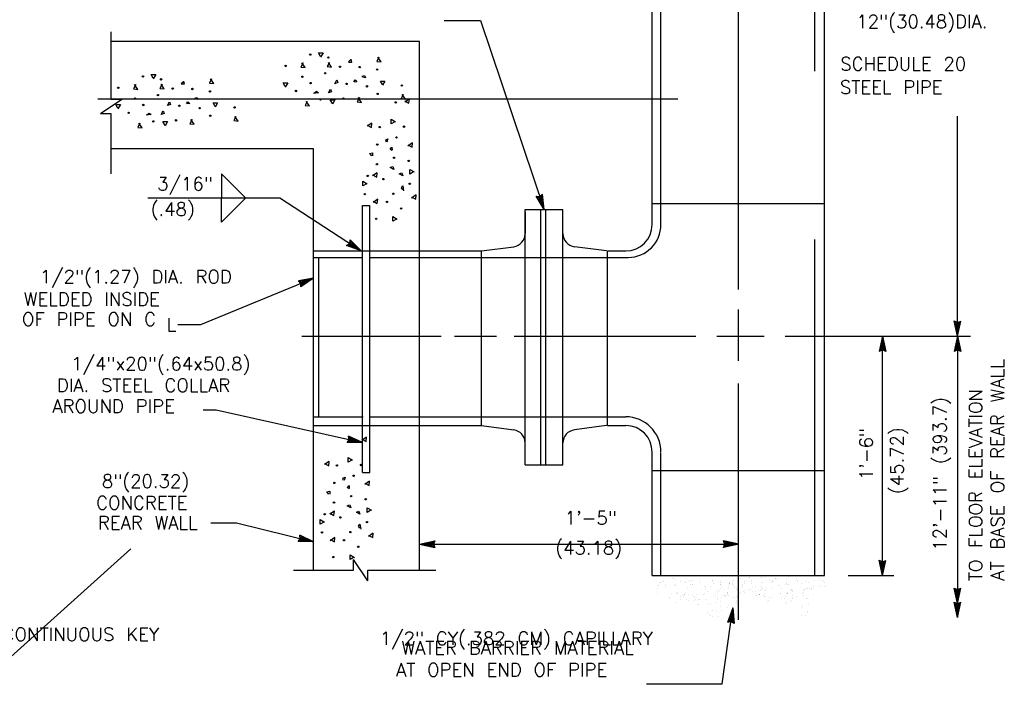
# Model space of a CAD drawing. Extents: x -17 to 2859, y -14 to 3983.
# Tile 16 of 39: x 4.95 to 14.24, y 1.33 to 7.62. Entities that reach past the tile are written whole.
import ezdxf
from ezdxf.enums import TextEntityAlignment as Align

# ---------------------------------------------------------------- set-up
doc = ezdxf.new("R2010")
doc.units = 0
doc.header["$LTSCALE"] = 25.4
doc.header["$MEASUREMENT"] = 0
doc.linetypes.add('HIDDEN2', pattern=[0.1875, 0.125, -0.0625])
doc.layers.get('0').update_dxf_attribs({"linetype": 'CONTINUOUS'})
doc.layers.add('PAN_RS', color=7, linetype='CONTINUOUS')
doc.layers.add('PAN_TS', color=7, linetype='CONTINUOUS')
doc.styles.add('TXT_SHX', font='txt.shx')

# ---------------------------------------------------------------- blocks, each defined once
blk = doc.blocks.new('CONC')
at = {"layer": 'PAN_RS', "color": 24, "linetype": 'CONTINUOUS'}
blk.add_line((-0.0007, 0.001762), (-0.000463, 0.001975), dxfattribs=at)
for points in [[(-0.003438, 0.002275), (-0.00365, 0.002638), (-0.003187, 0.002638), (-0.003438, 0.002213)], [(-0.000463, 0.002), (-0.000387, 0.001687), (-0.0007, 0.001687)], [(0.002312, 0.002213), (0.0021, 0.001788), (0.002525, 0.00175), (0.002213, 0.002213)], [(-0.00515, 0.00165), (-0.005363, 0.001225), (-0.004938, 0.001187), (-0.005262, 0.00165)], [(-0.002563, 0.001687), (-0.002775, 0.001275), (-0.00235, 0.001225), (-0.002662, 0.001687)], [(0.000663, 0.000325), (0.000875, 0.0004), (0.000975, 0.000175), (0.000663, 0.000275)], [(-0.0069, -0.000663), (-0.007112, -0.000313), (-0.00665, -0.000313), (-0.0069, -0.000737)], [(-0.000175, -0.000212), (-0.000025, -0.000025), (0.00015, -0.000212), (-0.000138, -0.000237)], [(0.00265, -0.000487), (0.00245, -0.000138), (0.0029, -0.000138), (0.00265, -0.000562)], [(-0.004025, -0.001288), (-0.003825, -0.00115), (-0.00365, -0.001288), (-0.004137, -0.001362)], [(0.000387, -0.001775), (0.000175, -0.0022), (0.0006, -0.002237), (0.000275, -0.001775)], [(0.0047, -0.001475), (0.004488, -0.001888), (0.004913, -0.001925), (0.0046, -0.001475)], [(-0.004738, -0.002138), (-0.00495, -0.00255), (-0.004525, -0.002587), (-0.00485, -0.002138)], [(-0.002275, -0.00235), (-0.002488, -0.001988), (-0.002025, -0.001988), (-0.002275, -0.002413)]]:
    blk.add_lwpolyline(points, dxfattribs=at)
for points in [[(-0.002662, -0.001288), (-0.002462, -0.000937), (-0.00235, -0.001188)], [(-0.002037, -0.0004), (-0.001837, -0.000037), (-0.001725, -0.000287)]]:
    blk.add_lwpolyline(points, close=True, dxfattribs=at)
for centre in [(-0.004448, 0.002453), (-0.002667, 0.002172), (-0.006875, 0.001339), (-0.00151, 0.001266), (0.000417, 0.001224), (0.002135, 0.000984), (-0.005219, 0.000286), (-0.002979, 0.00063), (-0.004417, -0.000349), (-0.000875, -0.000422), (0.001125, -0.000661), (0.004562, -0.000589), (-0.005854, -0.00112), (-0.003438, -0.001964), (-0.001188, -0.001859), (0.002177, -0.001401)]:
    blk.add_circle(centre, 0.0000677, dxfattribs=at)
blk = doc.blocks.new('FILLET')
at = {"layer": 'PAN_TS', "color": 24, "linetype": 'CONTINUOUS'}
for q in [(0, 0), (0.002363, -0.000025)]:
    blk.add_line((0, -0.002387), q, dxfattribs=at)
blk = doc.blocks.new('LT1')
at = {"layer": 'PAN_TS', "color": 24, "linetype": 'CONTINUOUS'}
for p, q in [((0, 0), (-0.0015, -0.000325)), ((-0.0015, -0.000325), (-0.00135, 0)), ((0, 0), (-0.001488, 0.000325)), ((-0.00135, 0), (-0.001488, 0.000325)), ((-0.000387, -0.000013), (-0.001362, 0.000212)), ((-0.001275, 0), (-0.001362, 0.000212)), ((-0.001362, -0.000212), (-0.001275, 0)), ((-0.000763, 0), (-0.001225, 0.0001)), ((-0.001187, 0), (-0.001225, 0.0001)), ((-0.000763, 0), (-0.001225, -0.0001)), ((-0.001225, -0.0001), (-0.001187, 0)), ((-0.000387, -0.000013), (-0.001362, -0.000212))]:
    blk.add_line(p, q, dxfattribs=at)

msp = doc.modelspace()

# ---------------------------------------------------------------- linework, layer by layer
at = {"color": 7, "linetype": 'CONTINUOUS'}
msp.add_line((0.5742, -2.2414), (5.9937, 2.6284), dxfattribs=at)
at = {"layer": 'PAN_TS', "color": 7, "linetype": 'HIDDEN2'}
for p, q in [((11.0012, 5.6887), (11.0012, 10.8407)), ((12.4542, 2.3737), (12.4542, 10.8437)), ((8.7222, 3.7947), (8.7222, 5.4437)), ((7.7212, 5.3777), (8.1772, 5.3777)), ((7.7702, 3.8747), (7.7702, 5.3777)), ((8.2512, 5.3777), (10.6902, 5.3777)), ((7.7212, 3.8747), (8.1902, 3.8747)), ((8.2512, 3.8747), (10.6682, 3.8747)), ((11.0012, 2.3737), (11.0012, 3.5337))]:
    msp.add_line(p, q, dxfattribs=at)
at = {"layer": 'PAN_TS', "color": 7, "linetype": 'CONTINUOUS'}
for p, q in [((10.9182, 5.6887), (10.9182, 10.7287)), ((12.5442, 2.3767), (12.5442, 10.7287)), ((11.7342, 5.0767), (11.7342, 9.5587)), ((8.9532, 7.6127), (9.2972, 7.6127)), ((9.2972, 7.6127), (9.8972, 5.8297)), ((5.8092, 6.8667), (5.8092, 7.5077)), ((8.7222, 7.4157), (5.8092, 7.4157)), ((8.7222, 5.4427), (8.7222, 7.4157)), ((5.6842, 6.8727), (11.1592, 6.8727)), ((5.9102, 6.8667), (5.7072, 6.7327)), ((5.9102, 6.8667), (5.8092, 6.8667)), ((5.8092, 6.7327), (5.7072, 6.7327)), ((5.8092, 6.1657), (5.8092, 6.7327)), ((13.8001, 4.6347), (13.8001, 6.7103)), ((7.7212, 6.4037), (5.8092, 6.4037)), ((7.7212, 2.4277), (7.7212, 6.4037)), ((6.1542, 5.9387), (7.4012, 5.9387)), ((7.4012, 5.9387), (8.1702, 5.4387)), ((8.1842, 3.3497), (8.1842, 5.8687)), ((8.1842, 5.8687), (8.2522, 5.8687)), ((8.2522, 3.3497), (8.2522, 5.8687)), ((10.9182, 5.8857), (12.5442, 5.8857)), ((9.7192, 3.4217), (9.7192, 5.8297)), ((9.7192, 5.8297), (10.0752, 5.8297)), ((9.7192, 5.8087), (9.7192, 5.6027)), ((9.8662, 3.4217), (9.8662, 5.8297)), ((9.9142, 3.4217), (9.9142, 5.8297)), ((10.0752, 3.4217), (10.0752, 5.8297)), ((7.7212, 5.4387), (8.1772, 5.4387)), ((8.1772, 5.4387), (8.2432, 5.4387)), ((8.2512, 5.4387), (9.3072, 5.4387)), ((9.3072, 5.4387), (9.6112, 5.4787)), ((9.3072, 3.7917), (9.3072, 5.4387)), ((10.4872, 5.4387), (10.1832, 5.4787)), ((10.4952, 3.7917), (10.4952, 5.4387)), ((10.4952, 5.4387), (10.6682, 5.4387)), ((6.6559, 4.7441), (7.7212, 5.1817)), ((11.7342, 4.4017), (11.7342, 4.8867)), ((6.4383, 4.7441), (6.6559, 4.7441)), ((7.6112, 4.6347), (8.9252, 4.6347)), ((9.0522, 4.6347), (9.4492, 4.6347)), ((9.6162, 4.6347), (11.3312, 4.6347)), ((11.5302, 4.6347), (11.9742, 4.6347)), ((12.1732, 4.6347), (13.9252, 4.6347)), ((13.0924, 2.3767), (13.0924, 4.6347)), ((13.8001, 4.6347), (13.8001, 2.1145)), ((11.7342, 1.9577), (11.7342, 4.1877)), ((6.6776, 3.9397), (6.801, 3.9397)), ((6.801, 3.9397), (8.1842, 3.6307)), ((7.7212, 3.7917), (8.1902, 3.7917)), ((8.1902, 3.7917), (8.2432, 3.7917)), ((8.2432, 3.7917), (9.3072, 3.7917)), ((8.7222, 2.4277), (8.7222, 3.7947)), ((9.3072, 3.7917), (9.6112, 3.7517)), ((10.4872, 3.7917), (10.1832, 3.7517)), ((10.4952, 3.7917), (10.6682, 3.7917)), ((10.9182, 2.3767), (10.9182, 3.5417)), ((8.1842, 3.3497), (8.2522, 3.3497)), ((9.7192, 3.4217), (10.0752, 3.4217)), ((10.9182, 3.3677), (12.5442, 3.3677)), ((6.7492, 2.875), (6.9942, 2.875)), ((6.9942, 2.875), (7.7212, 2.6937)), ((8.7222, 2.6727), (11.7352, 2.6727)), ((8.0992, 2.4277), (8.0992, 2.5297)), ((8.2332, 2.3267), (8.0992, 2.5297)), ((7.5322, 2.4277), (8.0992, 2.4277)), ((8.2332, 2.3267), (8.2332, 2.4277)), ((8.2332, 2.4277), (8.8742, 2.4277)), ((10.9182, 2.3767), (12.5442, 2.3767)), ((12.7702, 2.3767), (13.2004, 2.3767)), ((11.5792, 1.3547), (11.6802, 2.0707)), ((13.8001, 2.1145), (13.8001, 1.9815)), ((10.8642, 1.3547), (11.5792, 1.3547))]:
    msp.add_line(p, q, dxfattribs=at)
at = {"layer": 'PAN_TS', "color": 7, "linetype": 'CONTINUOUS', "const_width": 0.00025}
for points in [[(11.2002, 2.2937, 0.106378), (11.2007, 2.2992, 0.082795), (11.1989, 2.3053, 0.058395), (11.1949, 2.3116, 0.042021), (11.1888, 2.318, 0.032195), (11.1809, 2.3242, 0.026464), (11.1714, 2.33, 0.023288), (11.1607, 2.3352, 0.021866), (11.1493, 2.3395, 0.021866), (11.1375, 2.3428, 0.023288), (11.1258, 2.3449, 0.026464), (11.1148, 2.3459, 0.032195), (11.1047, 2.3456, 0.042021), (11.096, 2.344, 0.058395), (11.089, 2.3413, 0.082795), (11.084, 2.3375, 0.106378), (11.0812, 2.3327, 0.106378), (11.0806, 2.3272, 0.082795), (11.0824, 2.3212, 0.058395), (11.0864, 2.3149, 0.042021), (11.0925, 2.3085, 0.032195), (11.1005, 2.3023, 0.026464), (11.11, 2.2965, 0.023288), (11.1206, 2.2913, 0.021866), (11.1321, 2.287, 0.021866), (11.1439, 2.2837, 0.023288), (11.1555, 2.2815, 0.026464), (11.1666, 2.2806, 0.032195), (11.1767, 2.2809, 0.042021), (11.1854, 2.2825, 0.058395), (11.1924, 2.2852, 0.082795), (11.1974, 2.289, 0.106378)], [(11.3762, 2.3257, 0.126288), (11.3742, 2.3297, 0.087756), (11.3699, 2.3331, 0.055487), (11.3637, 2.3358, 0.037309), (11.3555, 2.3376, 0.027505), (11.3459, 2.3385, 0.022123), (11.3351, 2.3384, 0.019239), (11.3236, 2.3374, 0.017971), (11.3118, 2.3355, 0.017971), (11.3002, 2.3327, 0.019239), (11.2892, 2.3292, 0.022123), (11.2792, 2.3251, 0.027505), (11.2707, 2.3206, 0.037309), (11.2639, 2.3158, 0.055487), (11.2591, 2.311, 0.087756), (11.2565, 2.3062, 0.126288), (11.2562, 2.3017, 0.126288), (11.2582, 2.2977, 0.087756), (11.2624, 2.2943, 0.055487), (11.2687, 2.2917, 0.037309), (11.2768, 2.2899, 0.027505), (11.2865, 2.289, 0.022123), (11.2972, 2.2891, 0.019239), (11.3087, 2.2901, 0.017971), (11.3205, 2.292, 0.017971), (11.3321, 2.2948, 0.019239), (11.3432, 2.2983, 0.022123), (11.3531, 2.3023, 0.027505), (11.3617, 2.3069, 0.037309), (11.3685, 2.3117, 0.055487), (11.3733, 2.3165, 0.087756), (11.3759, 2.3213, 0.126288)], [(11.4942, 2.3097, 0.052418), (11.4932, 2.3191, 0.051871), (11.4903, 2.3282, 0.05089), (11.4855, 2.3365, 0.049662), (11.4791, 2.3438, 0.048396), (11.4713, 2.3498, 0.047283), (11.4624, 2.3543, 0.046464), (11.4527, 2.357, 0.046033), (11.4427, 2.3579, 0.046033), (11.4326, 2.357, 0.046464), (11.423, 2.3543, 0.047283), (11.4141, 2.3498, 0.048396), (11.4063, 2.3438, 0.049662), (11.3999, 2.3365, 0.05089), (11.3951, 2.3282, 0.051871), (11.3922, 2.3191, 0.052418), (11.3912, 2.3097, 0.052418), (11.3922, 2.3003, 0.051871), (11.3951, 2.2913, 0.05089), (11.3999, 2.283, 0.049662), (11.4063, 2.2757, 0.048396), (11.4141, 2.2697, 0.047283), (11.423, 2.2652, 0.046464), (11.4326, 2.2625, 0.046033), (11.4427, 2.2616, 0.046033), (11.4527, 2.2625, 0.046464), (11.4624, 2.2652, 0.047283), (11.4713, 2.2697, 0.048396), (11.4791, 2.2757, 0.049662), (11.4855, 2.283, 0.05089), (11.4903, 2.2913, 0.051871), (11.4932, 2.3003, 0.052418)], [(11.6452, 2.3017, 0.025136), (11.6444, 2.3169, 0.026633), (11.6422, 2.3315, 0.029922), (11.6385, 2.345, 0.035669), (11.6336, 2.3568, 0.044999), (11.6276, 2.3665, 0.059241), (11.6208, 2.3737, 0.077935), (11.6134, 2.3781, 0.093729), (11.6057, 2.3796, 0.093729), (11.598, 2.3781, 0.077935), (11.5906, 2.3737, 0.059241), (11.5837, 2.3665, 0.044999), (11.5777, 2.3568, 0.035669), (11.5728, 2.345, 0.029922), (11.5692, 2.3315, 0.026633), (11.5669, 2.3169, 0.025136), (11.5662, 2.3017, 0.025136), (11.5669, 2.2865, 0.026633), (11.5692, 2.2719, 0.029922), (11.5728, 2.2585, 0.035669), (11.5777, 2.2467, 0.044999), (11.5837, 2.237, 0.059241), (11.5906, 2.2298, 0.077935), (11.598, 2.2253, 0.093729), (11.6057, 2.2238, 0.093729), (11.6134, 2.2253, 0.077935), (11.6208, 2.2298, 0.059241), (11.6276, 2.237, 0.044999), (11.6336, 2.2467, 0.035669), (11.6385, 2.2585, 0.029922), (11.6422, 2.2719, 0.026633), (11.6444, 2.2865, 0.025136)], [(11.7792, 2.3097, 0.052418), (11.7782, 2.3191, 0.051871), (11.7753, 2.3282, 0.05089), (11.7705, 2.3365, 0.049662), (11.7641, 2.3438, 0.048396), (11.7563, 2.3498, 0.047283), (11.7474, 2.3543, 0.046464), (11.7377, 2.357, 0.046033), (11.7277, 2.3579, 0.046033), (11.7176, 2.357, 0.046464), (11.708, 2.3543, 0.047283), (11.6991, 2.3498, 0.048396), (11.6913, 2.3438, 0.049662), (11.6849, 2.3365, 0.05089), (11.6801, 2.3282, 0.051871), (11.6772, 2.3191, 0.052418), (11.6762, 2.3097, 0.052418), (11.6772, 2.3003, 0.051871), (11.6801, 2.2913, 0.05089), (11.6849, 2.283, 0.049662), (11.6913, 2.2757, 0.048396), (11.6991, 2.2697, 0.047283), (11.708, 2.2652, 0.046464), (11.7176, 2.2625, 0.046033), (11.7277, 2.2616, 0.046033), (11.7377, 2.2625, 0.046464), (11.7474, 2.2652, 0.047283), (11.7563, 2.2697, 0.048396), (11.7641, 2.2757, 0.049662), (11.7705, 2.283, 0.05089), (11.7753, 2.2913, 0.051871), (11.7782, 2.3003, 0.052418)], [(11.8522, 2.2857, 0.025033), (11.856, 2.2983, 0.026527), (11.8585, 2.3109, 0.029815), (11.8594, 2.3229, 0.035565), (11.8589, 2.3339, 0.044918), (11.8569, 2.3435, 0.059232), (11.8535, 2.3514, 0.078092), (11.8488, 2.3571, 0.094087), (11.843, 2.3606, 0.094087), (11.8363, 2.3616, 0.078092), (11.829, 2.3602, 0.059232), (11.8213, 2.3563, 0.044918), (11.8137, 2.3502, 0.035565), (11.8062, 2.342, 0.029815), (11.7993, 2.3321, 0.026527), (11.7932, 2.3209, 0.025033), (11.7882, 2.3087, 0.025033), (11.7843, 2.2962, 0.026527), (11.7819, 2.2836, 0.029815), (11.7809, 2.2716, 0.035565), (11.7814, 2.2606, 0.044918), (11.7835, 2.2509, 0.059232), (11.7869, 2.2431, 0.078092), (11.7916, 2.2373, 0.094087), (11.7974, 2.2339, 0.094087), (11.8041, 2.2328, 0.078092), (11.8114, 2.2343, 0.059232), (11.819, 2.2382, 0.044918), (11.8267, 2.2443, 0.035565), (11.8341, 2.2525, 0.029815), (11.841, 2.2624, 0.026527), (11.8471, 2.2736, 0.025033)], [(12.0412, 2.3097, 0.106378), (12.0417, 2.3152, 0.082795), (12.0399, 2.3213, 0.058395), (12.0359, 2.3276, 0.042021), (12.0298, 2.334, 0.032195), (12.0219, 2.3402, 0.026464), (12.0124, 2.346, 0.023288), (12.0017, 2.3512, 0.021866), (11.9903, 2.3555, 0.021866), (11.9785, 2.3588, 0.023288), (11.9668, 2.3609, 0.026464), (11.9558, 2.3619, 0.032195), (11.9457, 2.3616, 0.042021), (11.937, 2.36, 0.058395), (11.93, 2.3573, 0.082795), (11.925, 2.3535, 0.106378), (11.9222, 2.3487, 0.106378), (11.9216, 2.3432, 0.082795), (11.9234, 2.3372, 0.058395), (11.9274, 2.3309, 0.042021), (11.9335, 2.3245, 0.032195), (11.9415, 2.3183, 0.026464), (11.951, 2.3125, 0.023288), (11.9616, 2.3073, 0.021866), (11.9731, 2.303, 0.021866), (11.9849, 2.2997, 0.023288), (11.9965, 2.2975, 0.026464), (12.0076, 2.2966, 0.032195), (12.0177, 2.2969, 0.042021), (12.0264, 2.2985, 0.058395), (12.0334, 2.3012, 0.082795), (12.0384, 2.305, 0.106378)], [(12.1762, 2.2937, 0.106378), (12.1767, 2.2992, 0.082795), (12.1749, 2.3053, 0.058395), (12.1709, 2.3116, 0.042021), (12.1648, 2.318, 0.032195), (12.1569, 2.3242, 0.026464), (12.1474, 2.33, 0.023288), (12.1367, 2.3352, 0.021866), (12.1253, 2.3395, 0.021866), (12.1135, 2.3428, 0.023288), (12.1018, 2.3449, 0.026464), (12.0908, 2.3459, 0.032195), (12.0807, 2.3456, 0.042021), (12.072, 2.344, 0.058395), (12.065, 2.3413, 0.082795), (12.06, 2.3375, 0.106378), (12.0572, 2.3327, 0.106378), (12.0566, 2.3272, 0.082795), (12.0584, 2.3212, 0.058395), (12.0624, 2.3149, 0.042021), (12.0685, 2.3085, 0.032195), (12.0765, 2.3023, 0.026464), (12.086, 2.2965, 0.023288), (12.0966, 2.2913, 0.021866), (12.1081, 2.287, 0.021866), (12.1199, 2.2837, 0.023288), (12.1315, 2.2815, 0.026464), (12.1426, 2.2806, 0.032195), (12.1527, 2.2809, 0.042021), (12.1614, 2.2825, 0.058395), (12.1684, 2.2852, 0.082795), (12.1734, 2.289, 0.106378)], [(12.2872, 2.3257, 0.052418), (12.2862, 2.3351, 0.051871), (12.2833, 2.3442, 0.05089), (12.2785, 2.3525, 0.049662), (12.2721, 2.3598, 0.048396), (12.2643, 2.3658, 0.047283), (12.2554, 2.3703, 0.046464), (12.2457, 2.373, 0.046033), (12.2357, 2.3739, 0.046033), (12.2256, 2.373, 0.046464), (12.216, 2.3703, 0.047283), (12.2071, 2.3658, 0.048396), (12.1993, 2.3598, 0.049662), (12.1929, 2.3525, 0.05089), (12.1881, 2.3442, 0.051871), (12.1852, 2.3351, 0.052418), (12.1842, 2.3257, 0.052418), (12.1852, 2.3163, 0.051871), (12.1881, 2.3073, 0.05089), (12.1929, 2.299, 0.049662), (12.1993, 2.2917, 0.048396), (12.2071, 2.2857, 0.047283), (12.216, 2.2812, 0.046464), (12.2256, 2.2785, 0.046033), (12.2357, 2.2776, 0.046033), (12.2457, 2.2785, 0.046464), (12.2554, 2.2812, 0.047283), (12.2643, 2.2857, 0.048396), (12.2721, 2.2917, 0.049662), (12.2785, 2.299, 0.05089), (12.2833, 2.3073, 0.051871), (12.2862, 2.3163, 0.052418)], [(12.5652, 2.2857, 0.106378), (12.5657, 2.2912, 0.082795), (12.5639, 2.2973, 0.058395), (12.5599, 2.3036, 0.042021), (12.5538, 2.31, 0.032195), (12.5459, 2.3162, 0.026464), (12.5364, 2.322, 0.023288), (12.5257, 2.3272, 0.021866), (12.5143, 2.3315, 0.021866), (12.5025, 2.3348, 0.023288), (12.4908, 2.3369, 0.026464), (12.4798, 2.3379, 0.032195), (12.4697, 2.3376, 0.042021), (12.461, 2.336, 0.058395), (12.454, 2.3333, 0.082795), (12.449, 2.3295, 0.106378), (12.4462, 2.3247, 0.106378), (12.4456, 2.3192, 0.082795), (12.4474, 2.3132, 0.058395), (12.4514, 2.3069, 0.042021), (12.4575, 2.3005, 0.032195), (12.4655, 2.2943, 0.026464), (12.475, 2.2885, 0.023288), (12.4856, 2.2833, 0.021866), (12.4971, 2.279, 0.021866), (12.5089, 2.2757, 0.023288), (12.5205, 2.2735, 0.026464), (12.5316, 2.2726, 0.032195), (12.5417, 2.2729, 0.042021), (12.5504, 2.2745, 0.058395), (12.5574, 2.2772, 0.082795), (12.5624, 2.281, 0.106378)], [(11.0342, 2.2457, 0.025033), (11.038, 2.2583, 0.026527), (11.0405, 2.2709, 0.029815), (11.0414, 2.2829, 0.035565), (11.0409, 2.2939, 0.044918), (11.0389, 2.3035, 0.059232), (11.0355, 2.3114, 0.078092), (11.0308, 2.3171, 0.094087), (11.025, 2.3206, 0.094087), (11.0183, 2.3216, 0.078092), (11.011, 2.3202, 0.059232), (11.0033, 2.3163, 0.044918), (10.9957, 2.3102, 0.035565), (10.9882, 2.302, 0.029815), (10.9813, 2.2921, 0.026527), (10.9752, 2.2809, 0.025033), (10.9702, 2.2687, 0.025033), (10.9663, 2.2562, 0.026527), (10.9639, 2.2436, 0.029815), (10.9629, 2.2316, 0.035565), (10.9634, 2.2206, 0.044918), (10.9655, 2.2109, 0.059232), (10.9689, 2.2031, 0.078092), (10.9736, 2.1973, 0.094087), (10.9794, 2.1939, 0.094087), (10.9861, 2.1928, 0.078092), (10.9934, 2.1943, 0.059232), (11.001, 2.1982, 0.044918), (11.0087, 2.2043, 0.035565), (11.0161, 2.2125, 0.029815), (11.023, 2.2224, 0.026527), (11.0291, 2.2336, 0.025033)], [(11.2482, 2.2387, 0.025033), (11.252, 2.2513, 0.026527), (11.2545, 2.2639, 0.029815), (11.2554, 2.2759, 0.035565), (11.2549, 2.2869, 0.044918), (11.2529, 2.2965, 0.059232), (11.2495, 2.3044, 0.078092), (11.2448, 2.3101, 0.094087), (11.239, 2.3136, 0.094087), (11.2323, 2.3146, 0.078092), (11.225, 2.3132, 0.059232), (11.2173, 2.3093, 0.044918), (11.2097, 2.3032, 0.035565), (11.2022, 2.295, 0.029815), (11.1953, 2.2851, 0.026527), (11.1892, 2.2739, 0.025033), (11.1842, 2.2617, 0.025033), (11.1803, 2.2492, 0.026527), (11.1779, 2.2366, 0.029815), (11.1769, 2.2246, 0.035565), (11.1774, 2.2136, 0.044918), (11.1795, 2.2039, 0.059232), (11.1829, 2.1961, 0.078092), (11.1876, 2.1903, 0.094087), (11.1934, 2.1869, 0.094087), (11.2001, 2.1858, 0.078092), (11.2074, 2.1873, 0.059232), (11.215, 2.1912, 0.044918), (11.2227, 2.1973, 0.035565), (11.2301, 2.2055, 0.029815), (11.237, 2.2154, 0.026527), (11.2431, 2.2266, 0.025033)], [(11.4392, 2.2307, 0.126288), (11.4372, 2.2347, 0.087756), (11.4329, 2.2381, 0.055487), (11.4267, 2.2408, 0.037309), (11.4185, 2.2426, 0.027505), (11.4089, 2.2435, 0.022123), (11.3981, 2.2434, 0.019239), (11.3866, 2.2424, 0.017971), (11.3748, 2.2405, 0.017971), (11.3632, 2.2377, 0.019239), (11.3522, 2.2342, 0.022123), (11.3422, 2.2301, 0.027505), (11.3337, 2.2256, 0.037309), (11.3269, 2.2208, 0.055487), (11.3221, 2.216, 0.087756), (11.3195, 2.2112, 0.126288), (11.3192, 2.2067, 0.126288), (11.3212, 2.2027, 0.087756), (11.3254, 2.1993, 0.055487), (11.3317, 2.1967, 0.037309), (11.3398, 2.1949, 0.027505), (11.3495, 2.194, 0.022123), (11.3602, 2.1941, 0.019239), (11.3717, 2.1951, 0.017971), (11.3835, 2.197, 0.017971), (11.3951, 2.1998, 0.019239), (11.4062, 2.2033, 0.022123), (11.4161, 2.2073, 0.027505), (11.4247, 2.2119, 0.037309), (11.4315, 2.2167, 0.055487), (11.4363, 2.2215, 0.087756), (11.4389, 2.2263, 0.126288)], [(11.5662, 2.2547, 0.135321), (11.5642, 2.2558, 0.089023), (11.5613, 2.256, 0.053772), (11.5577, 2.2551, 0.035262), (11.5535, 2.2534, 0.025656), (11.5489, 2.2507, 0.020489), (11.544, 2.2473, 0.017751), (11.539, 2.2433, 0.016553), (11.5342, 2.2387, 0.016553), (11.5296, 2.2339, 0.017751), (11.5256, 2.2289, 0.020489), (11.5222, 2.2241, 0.025656), (11.5195, 2.2194, 0.035262), (11.5178, 2.2152, 0.053772), (11.5169, 2.2116, 0.089023), (11.5171, 2.2088, 0.135321), (11.5182, 2.2067, 0.135321), (11.5202, 2.2056, 0.089023), (11.5231, 2.2055, 0.053772), (11.5267, 2.2063, 0.035262), (11.5309, 2.2081, 0.025656), (11.5355, 2.2108, 0.020489), (11.5404, 2.2142, 0.017751), (11.5453, 2.2182, 0.016553), (11.5502, 2.2227, 0.016553), (11.5547, 2.2276, 0.017751), (11.5588, 2.2325, 0.020489), (11.5622, 2.2374, 0.025656), (11.5648, 2.2421, 0.035262), (11.5666, 2.2463, 0.053772), (11.5674, 2.2499, 0.089023), (11.5673, 2.2527, 0.135321)], [(11.7322, 2.2147, 0.052418), (11.7312, 2.2241, 0.051871), (11.7283, 2.2332, 0.05089), (11.7235, 2.2415, 0.049662), (11.7171, 2.2488, 0.048396), (11.7093, 2.2548, 0.047283), (11.7004, 2.2593, 0.046464), (11.6907, 2.262, 0.046033), (11.6807, 2.2629, 0.046033), (11.6706, 2.262, 0.046464), (11.661, 2.2593, 0.047283), (11.6521, 2.2548, 0.048396), (11.6443, 2.2488, 0.049662), (11.6379, 2.2415, 0.05089), (11.6331, 2.2332, 0.051871), (11.6302, 2.2241, 0.052418), (11.6292, 2.2147, 0.052418), (11.6302, 2.2053, 0.051871), (11.6331, 2.1963, 0.05089), (11.6379, 2.188, 0.049662), (11.6443, 2.1807, 0.048396), (11.6521, 2.1747, 0.047283), (11.661, 2.1702, 0.046464), (11.6706, 2.1675, 0.046033), (11.6807, 2.1666, 0.046033), (11.6907, 2.1675, 0.046464), (11.7004, 2.1702, 0.047283), (11.7093, 2.1747, 0.048396), (11.7171, 2.1807, 0.049662), (11.7235, 2.188, 0.05089), (11.7283, 2.1963, 0.051871), (11.7312, 2.2053, 0.052418)], [(11.9632, 2.2617, 0.126288), (11.9612, 2.2657, 0.087756), (11.9569, 2.2691, 0.055487), (11.9507, 2.2718, 0.037309), (11.9425, 2.2736, 0.027505), (11.9329, 2.2745, 0.022123), (11.9221, 2.2744, 0.019239), (11.9106, 2.2734, 0.017971), (11.8988, 2.2715, 0.017971), (11.8872, 2.2687, 0.019239), (11.8762, 2.2652, 0.022123), (11.8662, 2.2611, 0.027505), (11.8577, 2.2566, 0.037309), (11.8509, 2.2518, 0.055487), (11.8461, 2.247, 0.087756), (11.8435, 2.2422, 0.126288), (11.8432, 2.2377, 0.126288), (11.8452, 2.2337, 0.087756), (11.8494, 2.2303, 0.055487), (11.8557, 2.2277, 0.037309), (11.8638, 2.2259, 0.027505), (11.8735, 2.225, 0.022123), (11.8842, 2.2251, 0.019239), (11.8957, 2.2261, 0.017971), (11.9075, 2.228, 0.017971), (11.9191, 2.2308, 0.019239), (11.9302, 2.2343, 0.022123), (11.9401, 2.2383, 0.027505), (11.9487, 2.2429, 0.037309), (11.9555, 2.2477, 0.055487), (11.9603, 2.2525, 0.087756), (11.9629, 2.2573, 0.126288)], [(12.0812, 2.2147, 0.052418), (12.0802, 2.2241, 0.051871), (12.0773, 2.2332, 0.05089), (12.0725, 2.2415, 0.049662), (12.0661, 2.2488, 0.048396), (12.0583, 2.2548, 0.047283), (12.0494, 2.2593, 0.046464), (12.0397, 2.262, 0.046033), (12.0297, 2.2629, 0.046033), (12.0196, 2.262, 0.046464), (12.01, 2.2593, 0.047283), (12.0011, 2.2548, 0.048396), (11.9933, 2.2488, 0.049662), (11.9869, 2.2415, 0.05089), (11.9821, 2.2332, 0.051871), (11.9792, 2.2241, 0.052418), (11.9782, 2.2147, 0.052418), (11.9792, 2.2053, 0.051871), (11.9821, 2.1963, 0.05089), (11.9869, 2.188, 0.049662), (11.9933, 2.1807, 0.048396), (12.0011, 2.1747, 0.047283), (12.01, 2.1702, 0.046464), (12.0196, 2.1675, 0.046033), (12.0297, 2.1666, 0.046033), (12.0397, 2.1675, 0.046464), (12.0494, 2.1702, 0.047283), (12.0583, 2.1747, 0.048396), (12.0661, 2.1807, 0.049662), (12.0725, 2.188, 0.05089), (12.0773, 2.1963, 0.051871), (12.0802, 2.2053, 0.052418)], [(12.2012, 2.2227, 0.025033), (12.205, 2.2353, 0.026527), (12.2075, 2.2479, 0.029815), (12.2084, 2.2599, 0.035565), (12.2079, 2.2709, 0.044918), (12.2059, 2.2805, 0.059232), (12.2025, 2.2884, 0.078092), (12.1978, 2.2941, 0.094087), (12.192, 2.2976, 0.094087), (12.1853, 2.2986, 0.078092), (12.178, 2.2972, 0.059232), (12.1703, 2.2933, 0.044918), (12.1627, 2.2872, 0.035565), (12.1552, 2.279, 0.029815), (12.1483, 2.2691, 0.026527), (12.1422, 2.2579, 0.025033), (12.1372, 2.2457, 0.025033), (12.1333, 2.2332, 0.026527), (12.1309, 2.2206, 0.029815), (12.1299, 2.2086, 0.035565), (12.1304, 2.1976, 0.044918), (12.1325, 2.1879, 0.059232), (12.1359, 2.1801, 0.078092), (12.1406, 2.1743, 0.094087), (12.1464, 2.1709, 0.094087), (12.1531, 2.1698, 0.078092), (12.1604, 2.1713, 0.059232), (12.168, 2.1752, 0.044918), (12.1757, 2.1813, 0.035565), (12.1831, 2.1895, 0.029815), (12.19, 2.1994, 0.026527), (12.1961, 2.2106, 0.025033)], [(12.2412, 2.1667, 0.025033), (12.245, 2.1793, 0.026527), (12.2475, 2.1919, 0.029815), (12.2484, 2.2039, 0.035565), (12.2479, 2.2149, 0.044918), (12.2459, 2.2245, 0.059232), (12.2425, 2.2324, 0.078092), (12.2378, 2.2381, 0.094087), (12.232, 2.2416, 0.094087), (12.2253, 2.2426, 0.078092), (12.218, 2.2412, 0.059232), (12.2103, 2.2373, 0.044918), (12.2027, 2.2312, 0.035565), (12.1952, 2.223, 0.029815), (12.1883, 2.2131, 0.026527), (12.1822, 2.2019, 0.025033), (12.1772, 2.1897, 0.025033), (12.1733, 2.1772, 0.026527), (12.1709, 2.1646, 0.029815), (12.1699, 2.1526, 0.035565), (12.1704, 2.1416, 0.044918), (12.1725, 2.1319, 0.059232), (12.1759, 2.1241, 0.078092), (12.1806, 2.1183, 0.094087), (12.1864, 2.1149, 0.094087), (12.1931, 2.1138, 0.078092), (12.2004, 2.1153, 0.059232), (12.208, 2.1192, 0.044918), (12.2157, 2.1253, 0.035565), (12.2231, 2.1335, 0.029815), (12.23, 2.1434, 0.026527), (12.2361, 2.1546, 0.025033)], [(12.3442, 2.2227, 0.025033), (12.348, 2.2353, 0.026527), (12.3505, 2.2479, 0.029815), (12.3514, 2.2599, 0.035565), (12.3509, 2.2709, 0.044918), (12.3489, 2.2805, 0.059232), (12.3455, 2.2884, 0.078092), (12.3408, 2.2941, 0.094087), (12.335, 2.2976, 0.094087), (12.3283, 2.2986, 0.078092), (12.321, 2.2972, 0.059232), (12.3133, 2.2933, 0.044918), (12.3057, 2.2872, 0.035565), (12.2982, 2.279, 0.029815), (12.2913, 2.2691, 0.026527), (12.2852, 2.2579, 0.025033), (12.2802, 2.2457, 0.025033), (12.2763, 2.2332, 0.026527), (12.2739, 2.2206, 0.029815), (12.2729, 2.2086, 0.035565), (12.2734, 2.1976, 0.044918), (12.2755, 2.1879, 0.059232), (12.2789, 2.1801, 0.078092), (12.2836, 2.1743, 0.094087), (12.2894, 2.1709, 0.094087), (12.2961, 2.1698, 0.078092), (12.3034, 2.1713, 0.059232), (12.311, 2.1752, 0.044918), (12.3187, 2.1813, 0.035565), (12.3261, 2.1895, 0.029815), (12.333, 2.1994, 0.026527), (12.3391, 2.2106, 0.025033)], [(12.4382, 2.2697, 0.106378), (12.4387, 2.2752, 0.082795), (12.4369, 2.2813, 0.058395), (12.4329, 2.2876, 0.042021), (12.4268, 2.294, 0.032195), (12.4189, 2.3002, 0.026464), (12.4094, 2.306, 0.023288), (12.3987, 2.3112, 0.021866), (12.3873, 2.3155, 0.021866), (12.3755, 2.3188, 0.023288), (12.3638, 2.3209, 0.026464), (12.3528, 2.3219, 0.032195), (12.3427, 2.3216, 0.042021), (12.334, 2.32, 0.058395), (12.327, 2.3173, 0.082795), (12.322, 2.3135, 0.106378), (12.3192, 2.3087, 0.106378), (12.3186, 2.3032, 0.082795), (12.3204, 2.2972, 0.058395), (12.3244, 2.2909, 0.042021), (12.3305, 2.2845, 0.032195), (12.3385, 2.2783, 0.026464), (12.348, 2.2725, 0.023288), (12.3586, 2.2673, 0.021866), (12.3701, 2.263, 0.021866), (12.3819, 2.2597, 0.023288), (12.3935, 2.2575, 0.026464), (12.4046, 2.2566, 0.032195), (12.4147, 2.2569, 0.042021), (12.4234, 2.2585, 0.058395), (12.4304, 2.2612, 0.082795), (12.4354, 2.265, 0.106378)], [(12.4462, 2.2067, 0.052418), (12.4452, 2.2161, 0.051871), (12.4423, 2.2252, 0.05089), (12.4375, 2.2335, 0.049662), (12.4311, 2.2408, 0.048396), (12.4233, 2.2468, 0.047283), (12.4144, 2.2513, 0.046464), (12.4047, 2.254, 0.046033), (12.3947, 2.2549, 0.046033), (12.3846, 2.254, 0.046464), (12.375, 2.2513, 0.047283), (12.3661, 2.2468, 0.048396), (12.3583, 2.2408, 0.049662), (12.3519, 2.2335, 0.05089), (12.3471, 2.2252, 0.051871), (12.3442, 2.2161, 0.052418), (12.3432, 2.2067, 0.052418), (12.3442, 2.1973, 0.051871), (12.3471, 2.1883, 0.05089), (12.3519, 2.18, 0.049662), (12.3583, 2.1727, 0.048396), (12.3661, 2.1667, 0.047283), (12.375, 2.1622, 0.046464), (12.3846, 2.1595, 0.046033), (12.3947, 2.1586, 0.046033), (12.4047, 2.1595, 0.046464), (12.4144, 2.1622, 0.047283), (12.4233, 2.1667, 0.048396), (12.4311, 2.1727, 0.049662), (12.4375, 2.18, 0.05089), (12.4423, 2.1883, 0.051871), (12.4452, 2.1973, 0.052418)], [(11.1842, 2.1667, 0.052418), (11.1832, 2.1761, 0.051871), (11.1803, 2.1852, 0.05089), (11.1755, 2.1935, 0.049662), (11.1691, 2.2008, 0.048396), (11.1613, 2.2068, 0.047283), (11.1524, 2.2113, 0.046464), (11.1427, 2.214, 0.046033), (11.1327, 2.2149, 0.046033), (11.1226, 2.214, 0.046464), (11.113, 2.2113, 0.047283), (11.1041, 2.2068, 0.048396), (11.0963, 2.2008, 0.049662), (11.0899, 2.1935, 0.05089), (11.0851, 2.1852, 0.051871), (11.0822, 2.1761, 0.052418), (11.0812, 2.1667, 0.052418), (11.0822, 2.1573, 0.051871), (11.0851, 2.1483, 0.05089), (11.0899, 2.14, 0.049662), (11.0963, 2.1327, 0.048396), (11.1041, 2.1267, 0.047283), (11.113, 2.1222, 0.046464), (11.1226, 2.1195, 0.046033), (11.1327, 2.1186, 0.046033), (11.1427, 2.1195, 0.046464), (11.1524, 2.1222, 0.047283), (11.1613, 2.1267, 0.048396), (11.1691, 2.1327, 0.049662), (11.1755, 2.14, 0.05089), (11.1803, 2.1483, 0.051871), (11.1832, 2.1573, 0.052418)], [(11.3272, 2.1507, 0.106378), (11.3277, 2.1562, 0.082795), (11.3259, 2.1623, 0.058395), (11.3219, 2.1686, 0.042021), (11.3158, 2.175, 0.032195), (11.3079, 2.1812, 0.026464), (11.2984, 2.187, 0.023288), (11.2877, 2.1922, 0.021866), (11.2763, 2.1965, 0.021866), (11.2645, 2.1998, 0.023288), (11.2528, 2.2019, 0.026464), (11.2418, 2.2029, 0.032195), (11.2317, 2.2026, 0.042021), (11.223, 2.201, 0.058395), (11.216, 2.1983, 0.082795), (11.211, 2.1945, 0.106378), (11.2082, 2.1897, 0.106378), (11.2076, 2.1842, 0.082795), (11.2094, 2.1782, 0.058395), (11.2134, 2.1719, 0.042021), (11.2195, 2.1655, 0.032195), (11.2275, 2.1593, 0.026464), (11.237, 2.1535, 0.023288), (11.2476, 2.1483, 0.021866), (11.2591, 2.144, 0.021866), (11.2709, 2.1407, 0.023288), (11.2825, 2.1385, 0.026464), (11.2936, 2.1376, 0.032195), (11.3037, 2.1379, 0.042021), (11.3124, 2.1395, 0.058395), (11.3194, 2.1422, 0.082795), (11.3244, 2.146, 0.106378)], [(11.4462, 2.0957, 0.106378), (11.4467, 2.1012, 0.082795), (11.4449, 2.1073, 0.058395), (11.4409, 2.1136, 0.042021), (11.4348, 2.12, 0.032195), (11.4269, 2.1262, 0.026464), (11.4174, 2.132, 0.023288), (11.4067, 2.1372, 0.021866), (11.3953, 2.1415, 0.021866), (11.3835, 2.1448, 0.023288), (11.3718, 2.1469, 0.026464), (11.3608, 2.1479, 0.032195), (11.3507, 2.1476, 0.042021), (11.342, 2.146, 0.058395), (11.335, 2.1433, 0.082795), (11.33, 2.1395, 0.106378), (11.3272, 2.1347, 0.106378), (11.3266, 2.1292, 0.082795), (11.3284, 2.1232, 0.058395), (11.3324, 2.1169, 0.042021), (11.3385, 2.1105, 0.032195), (11.3465, 2.1043, 0.026464), (11.356, 2.0985, 0.023288), (11.3666, 2.0933, 0.021866), (11.3781, 2.089, 0.021866), (11.3899, 2.0857, 0.023288), (11.4015, 2.0835, 0.026464), (11.4126, 2.0826, 0.032195), (11.4227, 2.0829, 0.042021), (11.4314, 2.0845, 0.058395), (11.4384, 2.0872, 0.082795), (11.4434, 2.091, 0.106378)], [(11.5332, 2.1587, 0.052418), (11.5322, 2.1681, 0.051871), (11.5293, 2.1772, 0.05089), (11.5245, 2.1855, 0.049662), (11.5181, 2.1928, 0.048396), (11.5103, 2.1988, 0.047283), (11.5014, 2.2033, 0.046464), (11.4917, 2.206, 0.046033), (11.4817, 2.2069, 0.046033), (11.4716, 2.206, 0.046464), (11.462, 2.2033, 0.047283), (11.4531, 2.1988, 0.048396), (11.4453, 2.1928, 0.049662), (11.4389, 2.1855, 0.05089), (11.4341, 2.1772, 0.051871), (11.4312, 2.1681, 0.052418), (11.4302, 2.1587, 0.052418), (11.4312, 2.1493, 0.051871), (11.4341, 2.1403, 0.05089), (11.4389, 2.132, 0.049662), (11.4453, 2.1247, 0.048396), (11.4531, 2.1187, 0.047283), (11.462, 2.1142, 0.046464), (11.4716, 2.1115, 0.046033), (11.4817, 2.1106, 0.046033), (11.4917, 2.1115, 0.046464), (11.5014, 2.1142, 0.047283), (11.5103, 2.1187, 0.048396), (11.5181, 2.1247, 0.049662), (11.5245, 2.132, 0.05089), (11.5293, 2.1403, 0.051871), (11.5322, 2.1493, 0.052418)], [(11.6372, 2.1117, 0.025136), (11.6364, 2.1269, 0.026633), (11.6342, 2.1415, 0.029922), (11.6305, 2.155, 0.035669), (11.6256, 2.1668, 0.044999), (11.6196, 2.1765, 0.059241), (11.6128, 2.1837, 0.077935), (11.6054, 2.1881, 0.093729), (11.5977, 2.1896, 0.093729), (11.59, 2.1881, 0.077935), (11.5826, 2.1837, 0.059241), (11.5757, 2.1765, 0.044999), (11.5697, 2.1668, 0.035669), (11.5648, 2.155, 0.029922), (11.5612, 2.1415, 0.026633), (11.5589, 2.1269, 0.025136), (11.5582, 2.1117, 0.025136), (11.5589, 2.0965, 0.026633), (11.5612, 2.0819, 0.029922), (11.5648, 2.0685, 0.035669), (11.5697, 2.0567, 0.044999), (11.5757, 2.047, 0.059241), (11.5826, 2.0398, 0.077935), (11.59, 2.0353, 0.093729), (11.5977, 2.0338, 0.093729), (11.6054, 2.0353, 0.077935), (11.6128, 2.0398, 0.059241), (11.6196, 2.047, 0.044999), (11.6256, 2.0567, 0.035669), (11.6305, 2.0685, 0.029922), (11.6342, 2.0819, 0.026633), (11.6364, 2.0965, 0.025136)], [(11.7882, 2.1507, 0.025033), (11.792, 2.1633, 0.026527), (11.7945, 2.1759, 0.029815), (11.7954, 2.1879, 0.035565), (11.7949, 2.1989, 0.044918), (11.7929, 2.2085, 0.059232), (11.7895, 2.2164, 0.078092), (11.7848, 2.2221, 0.094087), (11.779, 2.2256, 0.094087), (11.7723, 2.2266, 0.078092), (11.765, 2.2252, 0.059232), (11.7573, 2.2213, 0.044918), (11.7497, 2.2152, 0.035565), (11.7422, 2.207, 0.029815), (11.7353, 2.1971, 0.026527), (11.7292, 2.1859, 0.025033), (11.7242, 2.1737, 0.025033), (11.7203, 2.1612, 0.026527), (11.7179, 2.1486, 0.029815), (11.7169, 2.1366, 0.035565), (11.7174, 2.1256, 0.044918), (11.7195, 2.1159, 0.059232), (11.7229, 2.1081, 0.078092), (11.7276, 2.1023, 0.094087), (11.7334, 2.0989, 0.094087), (11.7401, 2.0978, 0.078092), (11.7474, 2.0993, 0.059232), (11.755, 2.1032, 0.044918), (11.7627, 2.1093, 0.035565), (11.7701, 2.1175, 0.029815), (11.777, 2.1274, 0.026527), (11.7831, 2.1386, 0.025033)], [(12.0172, 2.1427, 0.106378), (12.0177, 2.1482, 0.082795), (12.0159, 2.1543, 0.058395), (12.0119, 2.1606, 0.042021), (12.0058, 2.167, 0.032195), (11.9979, 2.1732, 0.026464), (11.9884, 2.179, 0.023288), (11.9777, 2.1842, 0.021866), (11.9663, 2.1885, 0.021866), (11.9545, 2.1918, 0.023288), (11.9428, 2.1939, 0.026464), (11.9318, 2.1949, 0.032195), (11.9217, 2.1946, 0.042021), (11.913, 2.193, 0.058395), (11.906, 2.1903, 0.082795), (11.901, 2.1865, 0.106378), (11.8982, 2.1817, 0.106378), (11.8976, 2.1762, 0.082795), (11.8994, 2.1702, 0.058395), (11.9034, 2.1639, 0.042021), (11.9095, 2.1575, 0.032195), (11.9175, 2.1513, 0.026464), (11.927, 2.1455, 0.023288), (11.9376, 2.1403, 0.021866), (11.9491, 2.136, 0.021866), (11.9609, 2.1327, 0.023288), (11.9725, 2.1305, 0.026464), (11.9836, 2.1296, 0.032195), (11.9937, 2.1299, 0.042021), (12.0024, 2.1315, 0.058395), (12.0094, 2.1342, 0.082795), (12.0144, 2.138, 0.106378)], [(11.5572, 1.9997, 0.106378), (11.5577, 2.0052, 0.082795), (11.5559, 2.0113, 0.058395), (11.5519, 2.0176, 0.042021), (11.5458, 2.024, 0.032195), (11.5379, 2.0302, 0.026464), (11.5284, 2.036, 0.023288), (11.5177, 2.0412, 0.021866), (11.5063, 2.0455, 0.021866), (11.4945, 2.0488, 0.023288), (11.4828, 2.0509, 0.026464), (11.4718, 2.0519, 0.032195), (11.4617, 2.0516, 0.042021), (11.453, 2.05, 0.058395), (11.446, 2.0473, 0.082795), (11.441, 2.0435, 0.106378), (11.4382, 2.0387, 0.106378), (11.4376, 2.0332, 0.082795), (11.4394, 2.0272, 0.058395), (11.4434, 2.0209, 0.042021), (11.4495, 2.0145, 0.032195), (11.4575, 2.0083, 0.026464), (11.467, 2.0025, 0.023288), (11.4776, 1.9973, 0.021866), (11.4891, 1.993, 0.021866), (11.5009, 1.9897, 0.023288), (11.5125, 1.9875, 0.026464), (11.5236, 1.9866, 0.032195), (11.5337, 1.9869, 0.042021), (11.5424, 1.9885, 0.058395), (11.5494, 1.9912, 0.082795), (11.5544, 1.995, 0.106378)], [(12.3922, 2.0477, 0.025033), (12.396, 2.0603, 0.026527), (12.3985, 2.0729, 0.029815), (12.3994, 2.0849, 0.035565), (12.3989, 2.0959, 0.044918), (12.3969, 2.1055, 0.059232), (12.3935, 2.1134, 0.078092), (12.3888, 2.1191, 0.094087), (12.383, 2.1226, 0.094087), (12.3763, 2.1236, 0.078092), (12.369, 2.1222, 0.059232), (12.3613, 2.1183, 0.044918), (12.3537, 2.1122, 0.035565), (12.3462, 2.104, 0.029815), (12.3393, 2.0941, 0.026527), (12.3332, 2.0829, 0.025033), (12.3282, 2.0707, 0.025033), (12.3243, 2.0582, 0.026527), (12.3219, 2.0456, 0.029815), (12.3209, 2.0336, 0.035565), (12.3214, 2.0226, 0.044918), (12.3235, 2.0129, 0.059232), (12.3269, 2.0051, 0.078092), (12.3316, 1.9993, 0.094087), (12.3374, 1.9959, 0.094087), (12.3441, 1.9948, 0.078092), (12.3514, 1.9963, 0.059232), (12.359, 2.0002, 0.044918), (12.3667, 2.0063, 0.035565), (12.3741, 2.0145, 0.029815), (12.381, 2.0244, 0.026527), (12.3871, 2.0356, 0.025033)]]:
    msp.add_lwpolyline(points, format="xyb", close=True, dxfattribs=at)
at = {"layer": 'PAN_TS', "color": 7, "linetype": 'CONTINUOUS'}
for centre, radius, start, end in [((10.6682, 5.6887), 0.25, 270, 360), ((9.5942, 5.6031), 0.125, 277.59464, 360), ((10.2002, 5.6031), 0.125, 180, 262.40536), ((9.5942, 3.6274), 0.125, 0, 82.40536), ((10.2002, 3.6274), 0.125, 97.59464, 180), ((10.6682, 3.5417), 0.25, 0, 90)]:
    msp.add_arc(centre, radius, start, end, dxfattribs=at)
at = {"layer": 'PAN_TS', "color": 7, "linetype": 'HIDDEN2'}
for centre, radius, start, end in [((10.6902, 5.6887), 0.311, 270, 360), ((10.6682, 3.5417), 0.333, 0, 90)]:
    msp.add_arc(centre, radius, start, end, dxfattribs=at)
at = {"layer": 'PAN_TS', "color": 7, "linetype": 'CONTINUOUS'}
msp.add_point((7.7212, 3.8747), dxfattribs=at)

# ---------------------------------------------------------------- block references
at = {"layer": 'PAN_RS', "linetype": 'CONTINUOUS', "xscale": 96, "yscale": 96, "zscale": 96}
for p in [(8.1162, 7.0557), (6.5362, 6.8497)]:
    msp.add_blockref('CONC', p, dxfattribs=at)
at = {"layer": 'PAN_RS', "linetype": 'CONTINUOUS', "xscale": 96, "yscale": 96, "zscale": 96, "rotation": 90.00000000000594}
for p in [(8.4402, 6.4027), (8.0352, 3.2107)]:
    msp.add_blockref('CONC', p, dxfattribs=at)
at = {"layer": 'PAN_TS', "linetype": 'CONTINUOUS'}
for name, p, xscale, yscale, zscale, rotation in [('FILLET', (6.8522, 5.9387), -96, 96, 96, 180.0000000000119), ('LT1', (9.8972, 5.8297), 95.99999548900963, 95.99999548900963, 95.99999548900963, 288.5986289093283), ('LT1', (8.1702, 5.4387), 96.00002241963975, 96.00002241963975, 96.00002241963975, 326.9682358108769), ('LT1', (7.7212, 5.1817), 96.0003778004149, 96.0003778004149, 96.0003778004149, 21.87727223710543), ('LT1', (13.8001, 4.6347), 96, 96, 96, 269.9999999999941), ('LT1', (13.0924, 4.6347), 96, 96, 96, 90.00000000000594), ('LT1', (13.8001, 4.6347), 96, 96, 96, 90.00000000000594), ('LT1', (8.1842, 3.6307), 96.00011639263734, 96.00011639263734, 96.00011639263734, 347.6876854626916), ('LT1', (7.7212, 2.6937), 96.0000041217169, 96.0000041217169, 96.0000041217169, 346.2457623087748), ('LT1', (8.7222, 2.6727), 96, 96, 96, 180.0000000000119), ('LT1', (13.0924, 2.3767), 96, 96, 96, 269.9999999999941), ('LT1', (13.8001, 2.1145), 96, 96, 96, 269.9999999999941), ('LT1', (11.6802, 2.0707), 96.00010612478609, 96.00010612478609, 96.00010612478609, 81.97067945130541), ('LT1', (13.8001, 1.9815), 96, 96, 96, 269.9999999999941)]:
    msp.add_blockref(name, p, dxfattribs=dict(at, xscale=xscale, yscale=yscale, zscale=zscale, rotation=rotation))
at = {"layer": 'PAN_TS', "linetype": 'CONTINUOUS', "xscale": 96, "yscale": 96, "zscale": 96}
for name, p in [('FILLET', (6.8522, 5.9387)), ('LT1', (11.7352, 2.6727))]:
    msp.add_blockref(name, p, dxfattribs=at)

# ---------------------------------------------------------------- texts
at = {"layer": 'PAN_TS', "color": 7, "linetype": 'CONTINUOUS', "style": 'TXT_SHX'}
for s, p in [('12"(30.48)DIA.', (12.8462, 7.5407)), ('SCHEDULE 20', (12.6946, 7.1417)), ('STEEL PIPE', (12.6911, 6.9217)), (' 3/16" ', (6.133, 6.0099)), ('(.48)', (6.1817, 5.7719)), ('L', (6.3339, 4.6809)), ('2"x4" CONTINUOUS KEY', (4.1962, 1.7597)), (' 1/2" CY(.382 CM) CAPILLARY', (8.2344, 1.7217))]:
    msp.add_text(s, height=0.125, dxfattribs=at).set_placement(p)
for s, p in [(' 1/2"(1.27) DIA. ROD', (5.9864, 5.1339)), ('WELDED INSIDE', (5.6265, 4.922)), ('OF PIPE ON C', (5.5997, 4.7329)), (' 1/4"x20"(.64x50.8)', (6.2223, 4.313)), ('DIA. STEEL COLLAR', (6.1153, 4.109)), ('AROUND PIPE', (5.8326, 3.912)), ('8"(20.32)', (6.1339, 3.2044)), ('CONCRETE', (6.0986, 3.0004)), ('1\'-5"', (10.338, 2.8577)), ('REAR WALL', (6.1553, 2.8124)), ('(43.18)', (10.3186, 2.5757)), ('WATER BARRIER MATERIAL', (9.6472, 1.6327)), ('AT OPEN END OF PIPE', (9.4962, 1.4247))]:
    msp.add_text(s, height=0.125, dxfattribs=at).set_placement(p, align=Align.CENTER)
for s, p in [('AT BASE OF REAR WALL', (14.241, 3.3745)), ('TO FLOOR ELEVATION', (14.0351, 3.231)), ('12\'-11" (393.7)', (13.6971, 3.3363)), ('1\'-6"', (13.0014, 3.5235)), ('(45.72)', (13.2924, 3.4607))]:
    msp.add_text(s, height=0.125, rotation=90, dxfattribs=at).set_placement(p, align=Align.CENTER)

doc.saveas('drawing.dxf')
